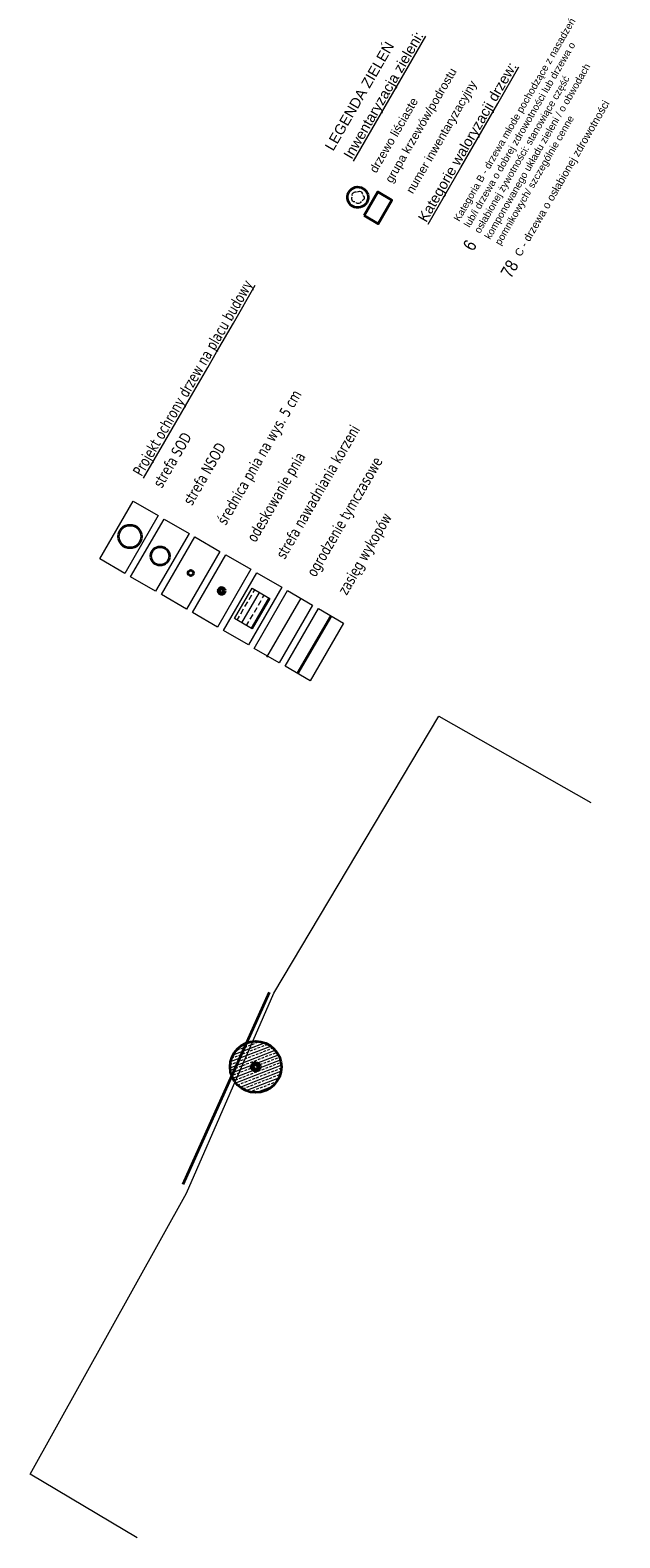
# Model space of a CAD drawing. Extents: x 5477758 to 5478333, y 5918235 to 5918502.
# Tile 129 of 130: x 5478020 to 5478089, y 5918235 to 5918411. Entities that reach past the tile are written whole.
import ezdxf

# ---------------------------------------------------------------- set-up
doc = ezdxf.new("R2010")
doc.units = 0
doc.header["$LTSCALE"] = 0.25
doc.linetypes.add('tabelka$0$mapa PZT$0$xref$0$1753 Tchnologia.dwg$0${ Half Dash }', pattern=[0])
doc.layers.add('@WYMIARY', color=7, linetype='CONTINUOUS', lineweight=5, true_color=0x000000)
for name, color, linetype, lineweight in [('ZZ_deskowanie', 170, 'CONTINUOUS', 60), ('ZZ_ekran', 55, 'BATTING', 13), ('ZZ_legenda', 7, 'CONTINUOUS', 13), ('ZZ_nawadnianie', 150, 'CONTINUOUS', 9), ('ZZ_NSOD', 202, 'CONTINUOUS', 35), ('ZZ_SOD', 210, 'tabelka$0$mapa PZT$0$xref$0$1753 Tchnologia.dwg$0${ Half Dash }', 35), ('ZZ_zasięg-wykopów', 34, 'FENCELINE2', 35), ('ZZ_średnica-pnia', 130, 'CONTINUOUS', 35)]:
    doc.layers.add(name, color=color, linetype=linetype, lineweight=lineweight)
doc.styles.add('GENERATED_STYLE_2', font='arial.ttf')
doc.styles.add('TAHOMA', font='TAHOMA.TTF', dxfattribs={"width": 0.85})
doc.styles.add('zielen', font='ARIALN.TTF', dxfattribs={"height": 2.5})
doc.linetypes.add('BATTING', pattern='A,0.00254,-2.54,[134,ltypeshp.shx,S=2.54,R=0,X=-2.54,Y=0],-5.08,[134,ltypeshp.shx,S=2.54,R=180,X=2.54,Y=0],-2.54', length=10.16254)
doc.linetypes.add('FENCELINE2', pattern='A,0.25,-0.1,[132,ltypeshp.shx,S=0.1,R=0,X=-0.1,Y=0],-0.1,1', length=1.45)

msp = doc.modelspace()

# ---------------------------------------------------------------- hatches: boundary and pattern name
at = {"layer": 'ZZ_legenda', "lineweight": 13, "transparency": 33554641, "extrusion": (0.01838922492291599, 0.03176522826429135, 0.9993261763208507)}
h = msp.add_hatch(dxfattribs=at)
h.set_pattern_fill('ANSI31', color=61, scale=0.2500000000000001, angle=-90.00000001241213)
h.set_pattern_definition([(314.9999999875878, (-1775765.359125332, -7861313.819614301), (0.5612660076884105, 0.5612660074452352), [])])
h.paths.add_polyline_path([(-1775745.353257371, -7861285.789456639), (-1775745.353257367, -7861288.996734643), (-1775747.243057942, -7861288.99673464), (-1775747.243057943, -7861285.789456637)])
at = {"layer": 'ZZ_legenda', "transparency": 33554671, "extrusion": (0.01838922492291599, 0.03176522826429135, 0.9993261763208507)}
msp.add_hatch(color=252, dxfattribs=at).paths.add_polyline_path([(-1775743.646041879, -7861287.303809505), (-1775743.633223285, -7861287.309632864), (-1775743.619233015, -7861287.311210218), (-1775743.605439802, -7861287.30838687), (-1775743.593194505, -7861287.301439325), (-1775743.583694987, -7861287.291047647), (-1775743.57787163, -7861287.278229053), (-1775743.576294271, -7861287.26423878), (-1775743.57911762, -7861287.25044557), (-1775743.586065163, -7861287.23820027), (-1775743.596456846, -7861287.228700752), (-1775743.609275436, -7861287.222877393), (-1775743.623265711, -7861287.221300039), (-1775743.637058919, -7861287.224123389), (-1775743.64930422, -7861287.231070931), (-1775743.658803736, -7861287.241462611), (-1775743.664627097, -7861287.254281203), (-1775743.666204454, -7861287.268271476), (-1775743.663381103, -7861287.282064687), (-1775743.656433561, -7861287.294309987)])
at = {"layer": 'ZZ_nawadnianie', "ltscale": 0.015}
h = msp.add_hatch(dxfattribs=at)
h.set_pattern_fill('BRASS', color=256, scale=0.2, angle=59.932998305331)
h.set_pattern_definition([(59.932998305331, (5478023.104254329, 5918059.087462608), (-1.099108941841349, 0.6362857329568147), []), (59.932998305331, (5478022.554699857, 5918059.405605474), (-1.099108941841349, 0.6362857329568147), [0.635, -0.3175])])
h.paths.add_polyline_path([(5478043.556171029, 5918342.294441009), (5478045.61298513, 5918345.847346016), (5478047.706436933, 5918344.63542474), (5478045.649622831, 5918341.082519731)])
at = {"layer": 'ZZ_nawadnianie'}
h = msp.add_hatch(dxfattribs=at)
h.set_pattern_fill('ANSI33', color=256, scale=0.09999999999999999, angle=59.932998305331)
h.set_pattern_definition([(201.16365134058, (5478089.575906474, 5918311.188006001), (0.2292559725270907, -0.5921711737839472), []), (201.16365134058, (5478089.165192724, 5918311.369463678), (0.2292559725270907, -0.5921711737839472), [0.3174999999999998, -0.1587499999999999])])
edge = h.paths.add_edge_path()
edge.add_arc((5478046.048377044, 5918289.86488104), 3, 0, 360)

# ---------------------------------------------------------------- linework, layer by layer
at = {"layer": '@WYMIARY', "elevation": 10.18}
for points in [[(5478027.791258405, 5918349.285329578), (5478031.701714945, 5918356.040184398), (5478034.628467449, 5918354.345856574), (5478030.718010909, 5918347.591001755)], [(5478031.408091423, 5918347.191506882), (5478035.318547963, 5918353.946361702), (5478038.245300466, 5918352.252033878), (5478034.334843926, 5918345.497179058)], [(5478035.024924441, 5918345.097684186), (5478038.935380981, 5918351.852539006), (5478041.862133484, 5918350.158211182), (5478037.951676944, 5918343.403356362)], [(5478038.641757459, 5918343.003861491), (5478042.552213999, 5918349.75871631), (5478045.478966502, 5918348.064388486), (5478041.568509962, 5918341.309533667)], [(5478042.258590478, 5918340.910038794), (5478046.169047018, 5918347.664893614), (5478049.095799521, 5918345.97056579), (5478045.185342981, 5918339.215710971)], [(5478045.875423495, 5918338.816216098), (5478049.785880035, 5918345.571070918), (5478052.712632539, 5918343.876743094), (5478048.802175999, 5918337.121888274)], [(5478049.492256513, 5918336.722393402), (5478053.402713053, 5918343.477248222), (5478056.329465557, 5918341.782920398), (5478052.419009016, 5918335.028065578)]]:
    msp.add_lwpolyline(points, close=True, dxfattribs=at)
at = {"layer": 'ZZ_deskowanie'}
msp.add_circle((5478042.06036198, 5918345.534124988, 10.18), 0.3162728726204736, dxfattribs=at)
at = {"layer": 'ZZ_deskowanie', "linetype": 'Continuous', "ltscale": 0.1}
msp.add_circle((5478046.048377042, 5918289.864881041, 10.18), 0.3672715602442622, dxfattribs=at)
at = {"layer": 'ZZ_ekran', "ltscale": 0.25}
msp.add_line((5478051.309012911, 5918344.689313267, 10.18), (5478047.317657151, 5918337.770604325, 10.18), dxfattribs=at)
at = {"layer": 'ZZ_ekran', "ltscale": 0.25, "elevation": 0.06000000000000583, "flags": 128}
msp.add_lwpolyline([(5478032.168874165, 5918234.779632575), (5478019.64294001, 5918242.213480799), (5478037.952108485, 5918275.082165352), (5478048.152101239, 5918298.497324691), (5478067.465070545, 5918330.882578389), (5478085.287734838, 5918320.774462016)], dxfattribs=at)
at = {"layer": 'ZZ_legenda', "color": 252, "transparency": 33554671, "extrusion": (0.01838922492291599, 0.03176522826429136, 0.9993261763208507)}
for p, q in [((5478057.352327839, 5918391.877872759, 11.44400421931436), (5478057.387162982, 5918392.002949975, 11.43938741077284)), ((5478057.362282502, 5918391.748394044, 11.44793673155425), (5478057.352327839, 5918391.877872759, 11.44400421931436)), ((5478057.387162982, 5918392.002949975, 11.43938741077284), (5478057.462607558, 5918392.108614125, 11.43464039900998)), ((5478057.462607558, 5918392.108614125, 11.43464039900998), (5478057.569605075, 5918392.182181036, 11.4303330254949)), ((5478057.569605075, 5918392.182181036, 11.4303330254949), (5478057.695313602, 5918392.214820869, 11.42698227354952)), ((5478057.695313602, 5918392.214820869, 11.42698227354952), (5478057.82464368, 5918392.202616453, 11.42499032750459)), ((5478057.960650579, 5918392.222899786, 11.42184284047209), (5478058.080751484, 5918392.272303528, 11.41806240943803)), ((5478058.080751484, 5918392.272303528, 11.41806240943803), (5478058.210530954, 5918392.27776568, 11.41550063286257)), ((5478058.210530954, 5918392.27776568, 11.41550063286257), (5478058.334412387, 5918392.238630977, 11.4144649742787)), ((5478058.334412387, 5918392.238630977, 11.4144649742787), (5478058.437526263, 5918392.159596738, 11.41507974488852)), ((5478058.437526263, 5918392.159596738, 11.41507974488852), (5478058.50749511, 5918392.05014892, 11.41727118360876)), ((5478058.50749511, 5918392.05014892, 11.41727118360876), (5478058.535921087, 5918391.923425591, 11.42077620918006)), ((5478058.597322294, 5918391.80037547, 11.42355767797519), (5478058.681503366, 5918391.701430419, 11.42515374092)), ((5478058.681503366, 5918391.701430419, 11.42515374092), (5478058.726876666, 5918391.579728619, 11.42818729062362)), ((5478057.280399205, 5918391.364007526, 11.46166187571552), (5478057.288122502, 5918391.493627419, 11.45739957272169)), ((5478057.317384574, 5918391.239506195, 11.46493876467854), (5478057.280399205, 5918391.364007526, 11.46166187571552)), ((5478057.288122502, 5918391.493627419, 11.45739957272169), (5478057.339626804, 5918391.612808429, 11.45266344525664)), ((5478057.394638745, 5918391.135067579, 11.46683691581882), (5478057.317384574, 5918391.239506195, 11.46493876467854)), ((5478057.502889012, 5918391.063227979, 11.46712847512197), (5478057.394638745, 5918391.135067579, 11.46683691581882)), ((5478057.629142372, 5918391.032609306, 11.46577847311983), (5478057.502889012, 5918391.063227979, 11.46712847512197)), ((5478057.848646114, 5918390.883233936, 11.46648738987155), (5478057.751146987, 5918390.969096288, 11.46555225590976)), ((5478057.969580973, 5918390.835764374, 11.4657708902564), (5478057.848646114, 5918390.883233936, 11.46648738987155)), ((5478058.099437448, 5918390.832385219, 11.46348873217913), (5478057.969580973, 5918390.835764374, 11.4657708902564)), ((5478058.222627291, 5918390.87350215, 11.45991486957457), (5478058.099437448, 5918390.832385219, 11.46348873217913)), ((5478058.32436494, 5918390.954180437, 11.45547823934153), (5478058.222627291, 5918390.87350215, 11.45991486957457)), ((5478058.392438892, 5918391.0647354, 11.45071139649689), (5478058.32436494, 5918390.954180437, 11.45547823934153)), ((5478058.602259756, 5918391.227183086, 11.44168668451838), (5478058.490497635, 5918391.161068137, 11.44584486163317)), ((5478058.684724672, 5918391.327465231, 11.43698156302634), (5478058.602259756, 5918391.227183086, 11.44168668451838)), ((5478058.727994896, 5918391.449878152, 11.43229422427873), (5478058.684724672, 5918391.327465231, 11.43698156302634)), ((5478058.726876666, 5918391.579728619, 11.42818729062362), (5478058.727994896, 5918391.449878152, 11.43229422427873))]:
    msp.add_line(p, q, dxfattribs=at)
at = {"layer": 'ZZ_legenda', "color": 61, "lineweight": 35, "transparency": 33554671, "extrusion": (0.01838922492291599, 0.03176522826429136, 0.9993261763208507), "elevation": 288747.734043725}
msp.add_lwpolyline([(-1775745.353257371, -7861285.789456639), (-1775745.353257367, -7861288.996734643), (-1775747.243057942, -7861288.99673464), (-1775747.243057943, -7861285.789456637)], close=True, dxfattribs=at)
at = {"layer": 'ZZ_legenda', "color": 84, "lineweight": 35, "transparency": 33554671, "extrusion": (0.01838922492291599, 0.03176522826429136, 0.9993261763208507)}
msp.add_circle((-1775743.625538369, -7861287.269738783, 288747.7340437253), 1.208978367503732, dxfattribs=at)
at = {"layer": 'ZZ_nawadnianie', "ltscale": 0.015, "elevation": 10.18}
msp.add_lwpolyline([(5478043.556171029, 5918342.294441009), (5478045.61298513, 5918345.847346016), (5478047.706436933, 5918344.63542474), (5478045.649622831, 5918341.082519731)], close=True, dxfattribs=at)
at = {"layer": 'ZZ_NSOD'}
msp.add_circle((5478034.858257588, 5918349.621899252, 10.18), 1.088, dxfattribs=at)
at = {"layer": 'ZZ_NSOD', "linetype": 'Continuous', "ltscale": 0.05}
msp.add_circle((5478046.048377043, 5918289.86488104, 10.18), 0.5149999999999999, dxfattribs=at)
at = {"layer": 'ZZ_SOD', "linetype": 'Continuous'}
msp.add_circle((5478031.330932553, 5918351.901317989, 10.18), 1.341145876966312, dxfattribs=at)
at = {"layer": 'ZZ_SOD', "linetype": 'Continuous', "ltscale": 0.05}
msp.add_circle((5478046.048377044, 5918289.86488104, 10.18), 3, dxfattribs=at)
at = {"layer": 'ZZ_zasięg-wykopów', "ltscale": 0.05}
msp.add_line((5478054.866089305, 5918342.63008431, 10.18), (5478050.955632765, 5918335.87522949, 10.18), dxfattribs=at)
at = {"layer": 'ZZ_zasięg-wykopów'}
msp.add_line((5478047.613829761, 5918298.569416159, 0.06000000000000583), (5478037.53101833, 5918276.126076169, 0.06000000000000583), dxfattribs=at)
at = {"layer": 'ZZ_średnica-pnia'}
msp.add_circle((5478038.443528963, 5918347.627947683, 10.18), 0.3162728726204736, dxfattribs=at)
at = {"layer": 'ZZ_średnica-pnia', "linetype": 'Continuous', "ltscale": 0.05}
msp.add_circle((5478046.048377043, 5918289.86488104, 10.18), 0.265, dxfattribs=at)

# ---------------------------------------------------------------- texts
at = {"layer": 'ZZ_legenda', "ltscale": 100, "width": 27.68321971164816, "attachment_point": 7, "rotation": 59.932998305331, "style": 'GENERATED_STYLE_2'}
for s, insert, char_height in [('\\pxt9;{\\LInwentaryzacja zieleni:}', (5478057.601486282, 5918395.752139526, 10.18), 1.2), ('{\\H0.83x;Kategoria B - \\H1.004012x;drzewa młode pochodzące z nasadzeń lub/i drzewa o dobrej zdrowotności lub drzewa o osłabionej żywotności: stanowiące część komponowanego układu zieleni / o obwodach pomnikowych/ szczególnie cenne}', (5478074.907846, 5918385.761027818, 10.18), 1), ('\\pt10.8;LEGENDA ZIELEŃ', (5478055.125386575, 5918396.894123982, 10.18), 1.2), ('\\pxt9;{\\LKategorie waloryzacji drzew:}', (5478066.325082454, 5918388.373822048, 10.18), 1.2), ('\\pt9;grupa krzewów/podrostu', (5478062.245695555, 5918393.01295027, 10.18), 1), ('\\pxt9;numer inwentaryzacyjny', (5478064.700956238, 5918391.751240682, 10.18), 1), ('\\pxt9;C - drzewa o osłabionej zdrowotności', (5478077.306964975, 5918384.422668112, 10.18), 0.9), ('\\pt9;drzewo liściaste', (5478060.168667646, 5918394.316578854, 10.18), 1)]:
    msp.add_mtext(s, dxfattribs=dict(at, insert=insert, char_height=char_height))
at = {"layer": 'ZZ_legenda', "transparency": 33554671, "char_height": 1.3, "attachment_point": 1, "style": 'TAHOMA'}
for s, insert, width, rotation in [('{\\LProjekt ochrony drzew na placu budowy}', (5478031.574008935, 5918359.498216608, 10.18), 41.76611245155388, 59.93299830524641), ('średnica pnia na wys. 5 cm', (5478041.422217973, 5918353.796984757, 10.18), 31.28044736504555, 59.93299830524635), ('strefa nawadniania korzeni', (5478048.323281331, 5918349.801886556, 10.18), 31.28044736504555, 59.93299830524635), ('strefa SOD', (5478033.943605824, 5918358.126432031, 10.18), 31.28044736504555, 59.93299830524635), ('strefa NSOD', (5478037.46483271, 5918356.087956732, 10.18), 31.28044736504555, 59.93299830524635), ('odeskowanie pnia', (5478044.917124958, 5918351.773746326, 10.18), 31.28044736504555, 59.93299830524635), ('ogrodzenie tymczasowe', (5478051.920389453, 5918347.718576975, 10.18), 31.28044736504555, 59.93299830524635), ('zasięg wykopów', (5478055.573591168, 5918345.603700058, 10.18), 31.28044736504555, 59.93299830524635)]:
    msp.add_mtext(s, dxfattribs=dict(at, insert=insert, width=width, rotation=rotation))
at = {"layer": 'ZZ_legenda', "color": 5, "transparency": 33554671, "insert": (5478070.208487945, 5918385.928242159, 0.06000000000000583), "char_height": 1.5, "width": 2.064561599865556, "attachment_point": 1, "rotation": 59.93299830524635, "style": 'zielen'}
msp.add_mtext('6', dxfattribs=at)
at = {"layer": 'ZZ_legenda', "color": 30, "true_color": 0xf8991e, "transparency": 33554671, "insert": (5478074.620343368, 5918382.747589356, 0.06000000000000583), "char_height": 1.5, "width": 2.064561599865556, "attachment_point": 1, "rotation": 59.93299830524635, "style": 'zielen'}
msp.add_mtext('78', dxfattribs=at)

doc.saveas('drawing.dxf')
